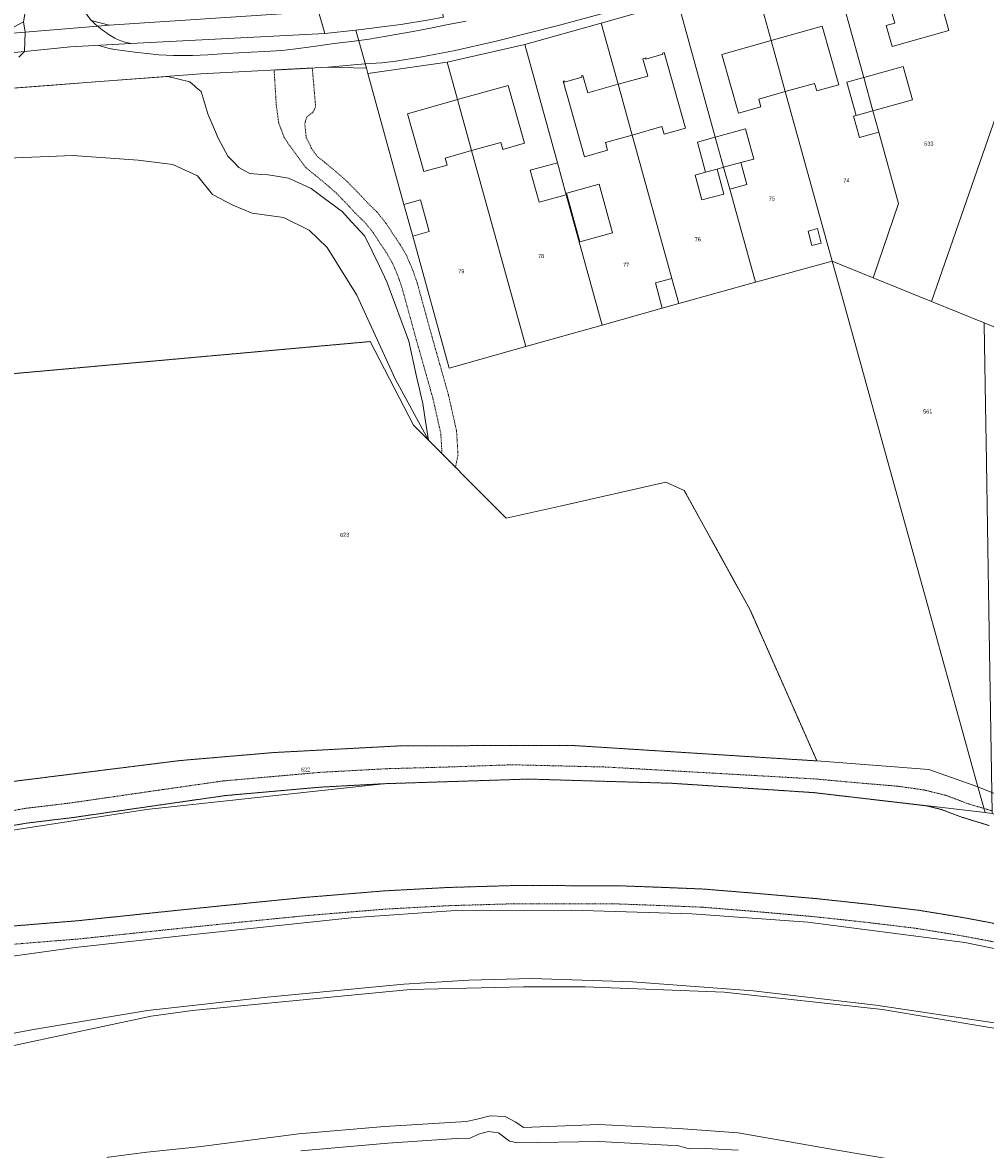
# Model space of a CAD drawing. Header units: millimetres. Extents: x -191 to 81095, y -508122 to 28741.
# Tile 14 of 255: x 4073 to 4242, y 9627 to 9825. Entities that reach past the tile are written whole.
import ezdxf

# ---------------------------------------------------------------- set-up
doc = ezdxf.new("R2010")
doc.units = ezdxf.units.MM
for name, pattern in [('VE22-087 DB - VST Hervest-Dorsten ALK VA2736$0$1', [0]), ('VE22-087 DB - VST Hervest-Dorsten ALK VA2736$0$2', [0.16, 0.06, -0.1]), ('VE22-087 DB - VST Hervest-Dorsten ALK VA2736$0$3', [0.26, 0.11, -0.15])]:
    doc.linetypes.add(name, pattern=pattern)
for name, color, linetype, lineweight in [('VE22-087 DB - VST Hervest-Dorsten ALK VA2736$0$AX_Flurstueck', 9, 'VE22-087 DB - VST Hervest-Dorsten ALK VA2736$0$1', 18), ('VE22-087 DB - VST Hervest-Dorsten ALK VA2736$0$AX_Gebaeude', 7, 'VE22-087 DB - VST Hervest-Dorsten ALK VA2736$0$1', 18), ('VE22-087 DB - VST Hervest-Dorsten ALK VA2736$0$AX_Gelaendekante', 7, 'VE22-087 DB - VST Hervest-Dorsten ALK VA2736$0$1', 18), ('VE22-087 DB - VST Hervest-Dorsten ALK VA2736$0$AX_Landwirtschaft', 7, 'VE22-087 DB - VST Hervest-Dorsten ALK VA2736$0$1', 18), ('VE22-087 DB - VST Hervest-Dorsten ALK VA2736$0$AX_SonstigesBauwerkOderSonstigeEinrichtung', 7, 'VE22-087 DB - VST Hervest-Dorsten ALK VA2736$0$1', 18), ('VE22-087 DB - VST Hervest-Dorsten ALK VA2736$0$AX_Strassenverkehr', 7, 'VE22-087 DB - VST Hervest-Dorsten ALK VA2736$0$1', 18), ('VE22-087 DB - VST Hervest-Dorsten ALK VA2736$0$AX_Strassenverkehrsanlage', 7, 'VE22-087 DB - VST Hervest-Dorsten ALK VA2736$0$1', 18), ('VE22-087 DB - VST Hervest-Dorsten ALK VA2736$0$AX_Wald', 7, 'VE22-087 DB - VST Hervest-Dorsten ALK VA2736$0$1', 18), ('VE22-087 DB - VST Hervest-Dorsten ALK VA2736$0$AX_Weg', 7, 'VE22-087 DB - VST Hervest-Dorsten ALK VA2736$0$1', 18), ('VE22-087 DB - VST Hervest-Dorsten ALK VA2736$0$AX_WegPfadSteig', 7, 'VE22-087 DB - VST Hervest-Dorsten ALK VA2736$0$1', 18), ('VE22-087 DB - VST Hervest-Dorsten ALK VA2736$0$AX_Wohnbauflaeche', 7, 'VE22-087 DB - VST Hervest-Dorsten ALK VA2736$0$1', 18)]:
    doc.layers.add(name, color=color, linetype=linetype, lineweight=lineweight)
doc.layers.add('XREF ALK Kataster', color=251, linetype='Continuous')
doc.styles.add('VE22-087 DB - VST Hervest-Dorsten ALK VA2736$0$0', font='arial.ttf')

# ---------------------------------------------------------------- blocks, each defined once
blk = doc.blocks.new('VE22-087 DB - VST Hervest-Dorsten ALK VA2736')
at = {"layer": 'VE22-087 DB - VST Hervest-Dorsten ALK VA2736$0$AX_Flurstueck', "linetype": 'VE22-087 DB - VST Hervest-Dorsten ALK VA2736$0$1', "lineweight": 13, "ltscale": 0.5}
for points in [[(4072.12, 9835.13, 0), (4073.82, 9829.44, 0), (4073.12, 9825.27, 0), (4069.12, 9823.09, 0), (4073.43, 9823.44, 0), (4086.21, 9824.49, 0), (4088.19, 9824.65, 0), (4085.04, 9825.51, 0), (4083.1, 9828.13, 0), (4078.71, 9842.81, 0), (4072.99, 9861.95, 0), (4067.27, 9881.09, 0)], [(4144.47, 9825.59, 0), (4139.53, 9824.77, 0), (4131.57, 9823.8, 0), (4133.45, 9817.09, 0), (4133.71, 9816.16, 0), (4147.67, 9818.16, 0), (4161.3, 9821.29, 0), (4174.77, 9825.05, 0), (4188.23, 9828.82, 0)], [(4067.59, 9691.27, 0), (4100.66, 9695.4, 0), (4117.19, 9696.81, 0), (4139.58, 9698, 0), (4169.69, 9698.05, 0), (4171.69, 9697.93, 0), (4212.71, 9695.34, 0), (4232.4, 9693.83, 0), (4241.03, 9690.76, 0), (4232.36, 9721.94, 0), (4224.58, 9750.01, 0), (4217.06, 9777.16, 0), (4215.38, 9783.21, 0), (4201.87, 9779.52, 0), (4188.39, 9775.73, 0), (4185.5, 9774.91, 0), (4174.93, 9771.95, 0), (4161.47, 9768.17, 0), (4148.01, 9764.39, 0), (4141.6, 9787.6, 0), (4140.06, 9793.16, 0), (4133.71, 9816.16, 0), (4133.45, 9817.09, 0), (4126.67, 9817.29, 0), (4104.34, 9816.1, 0), (4061.82, 9812.9, 0)], [(4415.69, 9627.88, 0), (4392.04, 9635.12, 0), (4372.34, 9641.79, 0), (4371.34, 9642.13, 0), (4370.16, 9642.53, 0), (4366.03, 9643.92, 0), (4322.98, 9658.68, 0), (4310.64, 9662.91, 0), (4286.83, 9671.07, 0), (4283.51, 9673.05, 0), (4281.36, 9674.34, 0), (4263.24, 9678.76, 0), (4243.54, 9686.09, 0), (4242.28, 9686.26, 0), (4212.13, 9689.76, 0), (4187.24, 9691.4, 0), (4162.02, 9692.15, 0), (4136.48, 9691.33, 0), (4094.79, 9686.81, 0), (4061.71, 9681.71, 0)], [(4057.15, 9642.24, 0), (4095.62, 9650.48, 0), (4102.88, 9651.47, 0), (4141.17, 9655.16, 0), (4161.11, 9655.64, 0), (4171.91, 9655.64, 0), (4196.39, 9654.67, 0), (4224.22, 9651.66, 0), (4251.49, 9647.08, 0), (4279, 9640.63, 0), (4305.85, 9632.5, 0), (4313.82, 9629.75, 0), (4317.59, 9628.44, 0), (4399.83, 9600.32, 0), (4470.32, 9576.09, 0)]]:
    blk.add_polyline3d(points, dxfattribs=at)
for points in [[(4116.5, 9836.66, 0), (4115.42, 9840.35, 0), (4114.4, 9843.86, 0), (4119.57, 9845.37, 0), (4119.14, 9846.82, 0), (4116.92, 9854.25, 0), (4088.65, 9845.79, 0), (4083.41, 9844.22, 0), (4079.42, 9843.03, 0), (4078.71, 9842.81, 0), (4083.1, 9828.13, 0), (4085.04, 9825.51, 0), (4088.19, 9824.65, 0), (4119.4, 9826.7, 0), (4119.05, 9827.88, 0), (4118.22, 9830.74, 0), (4117.34, 9833.76, 0), (4116.98, 9834.99, 0)], [(4139.72, 9852.55, 0), (4119.14, 9846.82, 0), (4119.57, 9845.37, 0), (4114.4, 9843.86, 0), (4115.42, 9840.35, 0), (4116.5, 9836.66, 0), (4116.98, 9834.99, 0), (4117.34, 9833.76, 0), (4118.22, 9830.74, 0), (4119.05, 9827.88, 0), (4119.4, 9826.7, 0), (4120.75, 9826.79, 0), (4124.08, 9827.03, 0), (4125.01, 9827.1, 0), (4126.15, 9823.23, 0), (4131.57, 9823.8, 0), (4139.53, 9824.77, 0), (4144.47, 9825.59, 0), (4147.03, 9826.1, 0)], [(4256.49, 9844.07, 0), (4251.75, 9844.95, 0), (4246.73, 9845.24, 0), (4215.17, 9836.38, 0), (4220.95, 9815.47, 0), (4222.56, 9809.64, 0), (4223.6, 9805.87, 0), (4227.07, 9793.3, 0), (4222.62, 9780.26, 0), (4232.87, 9776.09, 0)], [(4256.49, 9844.07, 0), (4232.87, 9776.09, 0), (4242.12, 9772.33, 0), (4245.28, 9771.04, 0), (4251.43, 9768.54, 0), (4273.34, 9831.94, 0), (4269.15, 9834.04, 0), (4260.75, 9840.41, 0)], [(4204.65, 9821.97, 0), (4207.14, 9812.99, 0), (4215.38, 9783.21, 0), (4222.62, 9780.26, 0), (4227.07, 9793.3, 0), (4223.6, 9805.87, 0), (4222.56, 9809.64, 0), (4220.95, 9815.47, 0), (4215.17, 9836.38, 0), (4201.71, 9832.6, 0)], [(4215.38, 9783.21, 0), (4207.14, 9812.99, 0), (4204.65, 9821.97, 0), (4201.71, 9832.6, 0), (4188.23, 9828.82, 0), (4194.83, 9804.97, 0), (4196.29, 9799.68, 0), (4197.36, 9795.84, 0), (4201.87, 9779.52, 0)], [(4196.29, 9799.68, 0), (4194.83, 9804.97, 0), (4188.23, 9828.82, 0), (4174.77, 9825.05, 0), (4177.75, 9814.27, 0), (4180.21, 9805.35, 0), (4187.17, 9780.16, 0), (4188.39, 9775.73, 0), (4201.87, 9779.52, 0), (4197.36, 9795.84, 0)], [(4058.83, 9821.66, 0), (4048.67, 9819.68, 0), (4044.83, 9818.7, 0), (4038.58, 9817.11, 0), (4032.06, 9815.12, 0), (4021.55, 9811.47, 0), (4022.82, 9805.2, 0), (4023.74, 9805.59, 0), (4026.89, 9806.92, 0), (4037.9, 9811.59, 0), (4061.36, 9818.87, 0), (4073.3, 9820.07, 0), (4081.43, 9820.88, 0), (4092.04, 9821.44, 0), (4120.5, 9822.93, 0), (4126.15, 9823.23, 0), (4125.01, 9827.1, 0), (4124.08, 9827.03, 0), (4120.75, 9826.79, 0), (4119.4, 9826.7, 0), (4088.19, 9824.65, 0), (4086.21, 9824.49, 0), (4073.43, 9823.44, 0), (4069.12, 9823.09, 0)], [(4081.43, 9820.88, 0), (4073.3, 9820.07, 0), (4061.36, 9818.87, 0), (4037.9, 9811.59, 0), (4026.89, 9806.92, 0), (4023.74, 9805.59, 0), (4022.82, 9805.2, 0), (4023.93, 9799.66, 0), (4024.58, 9799.92, 0), (4028.57, 9801.5, 0), (4032.16, 9802.91, 0), (4035.93, 9804.39, 0), (4041.66, 9806.64, 0), (4046.15, 9808.41, 0), (4061.82, 9812.9, 0), (4104.34, 9816.1, 0), (4126.67, 9817.29, 0), (4133.45, 9817.09, 0), (4131.57, 9823.8, 0), (4126.15, 9823.23, 0), (4120.5, 9822.93, 0), (4092.04, 9821.44, 0)], [(4188.39, 9775.73, 0), (4187.17, 9780.16, 0), (4180.21, 9805.35, 0), (4177.75, 9814.27, 0), (4174.77, 9825.05, 0), (4161.3, 9821.29, 0), (4167.05, 9800.49, 0), (4168.6, 9794.87, 0), (4174.93, 9771.95, 0), (4185.5, 9774.91, 0)], [(4174.93, 9771.95, 0), (4168.6, 9794.87, 0), (4167.05, 9800.49, 0), (4161.3, 9821.29, 0), (4147.67, 9818.16, 0), (4149.49, 9811.59, 0), (4151.96, 9802.61, 0), (4161.47, 9768.17, 0)], [(4151.96, 9802.61, 0), (4149.49, 9811.59, 0), (4147.67, 9818.16, 0), (4133.71, 9816.16, 0), (4140.06, 9793.16, 0), (4141.6, 9787.6, 0), (4148.01, 9764.39, 0), (4161.47, 9768.17, 0)], [(4224.58, 9750.01, 0), (4232.36, 9721.94, 0), (4241.03, 9690.76, 0), (4243.48, 9689.78, 0), (4242.89, 9725.38, 0), (4242.82, 9729.11, 0), (4242.46, 9751.5, 0), (4242.41, 9754.44, 0), (4242.12, 9772.13, 0), (4242.12, 9772.33, 0), (4232.87, 9776.09, 0), (4222.62, 9780.26, 0), (4215.38, 9783.21, 0), (4217.06, 9777.16, 0)], [(4266.88, 9723.46, 0), (4255.06, 9724.41, 0), (4246.09, 9725.13, 0), (4245.4, 9764.03, 0), (4248.52, 9766.04, 0), (4258.08, 9761.58, 0), (4258.41, 9765.54, 0), (4258.42, 9765.7, 0), (4251.43, 9768.54, 0), (4245.28, 9771.04, 0), (4242.12, 9772.33, 0), (4242.12, 9772.13, 0), (4242.41, 9754.44, 0), (4242.46, 9751.5, 0), (4242.82, 9729.11, 0), (4242.89, 9725.38, 0), (4243.48, 9689.78, 0), (4250.83, 9686.83, 0), (4263.24, 9678.76, 0)], [(4136.48, 9691.33, 0), (4162.02, 9692.15, 0), (4187.24, 9691.4, 0), (4212.13, 9689.76, 0), (4242.28, 9686.26, 0), (4241.03, 9690.76, 0), (4232.4, 9693.83, 0), (4212.71, 9695.34, 0), (4171.69, 9697.93, 0), (4169.69, 9698.05, 0), (4139.58, 9698, 0), (4117.19, 9696.81, 0), (4100.66, 9695.4, 0), (4067.59, 9691.27, 0), (4064.82, 9691.5, 0), (4062.45, 9693, 0), (4060.94, 9695.35, 0), (4061.71, 9681.71, 0), (4094.79, 9686.81, 0)], [(4243.48, 9689.78, 0), (4241.03, 9690.76, 0), (4242.28, 9686.26, 0), (4243.54, 9686.09, 0)]]:
    blk.add_polyline3d(points, close=True, dxfattribs=at)
at = {"layer": 'VE22-087 DB - VST Hervest-Dorsten ALK VA2736$0$AX_Gebaeude', "color": 7, "linetype": 'VE22-087 DB - VST Hervest-Dorsten ALK VA2736$0$1', "lineweight": 13, "ltscale": 0.5}
for points in [[(4226.39, 9825.04, 0), (4224.9, 9824.63, 0), (4225.93, 9820.93, 0), (4235.92, 9823.72, 0), (4232.8, 9834.92, 0), (4224.3, 9832.54, 0)], [(4213.65, 9824.5, 0), (4204.65, 9821.97, 0), (4207.14, 9812.99, 0), (4212.28, 9814.44, 0), (4212.66, 9813.1, 0), (4216.54, 9814.19, 0)], [(4207.14, 9812.99, 0), (4204.65, 9821.97, 0), (4196, 9819.52, 0), (4198.89, 9809.22, 0), (4202.83, 9810.33, 0), (4202.46, 9811.67, 0)], [(4182.63, 9818.71, 0), (4182.58, 9818.93, 0), (4182.07, 9818.78, 0), (4182.93, 9815.72, 0), (4177.75, 9814.27, 0), (4180.21, 9805.35, 0), (4185.44, 9806.83, 0), (4185.81, 9805.5, 0), (4189.56, 9806.56, 0), (4185.82, 9819.85, 0), (4185.55, 9819.77, 0), (4185.61, 9819.55, 0)], [(4229.49, 9811.56, 0), (4227.88, 9817.4, 0), (4220.95, 9815.47, 0), (4222.56, 9809.64, 0)], [(4177.75, 9814.27, 0), (4172.39, 9812.75, 0), (4171.53, 9815.81, 0), (4171.28, 9815.74, 0), (4171.35, 9815.52, 0), (4168.3, 9814.66, 0), (4168.24, 9814.88, 0), (4168.06, 9814.83, 0), (4171.8, 9801.54, 0), (4175.88, 9802.7, 0), (4175.51, 9804.02, 0), (4180.21, 9805.35, 0)], [(4220.95, 9815.47, 0), (4217.99, 9814.65, 0), (4219.59, 9808.81, 0), (4222.56, 9809.64, 0)], [(4158.41, 9814.09, 0), (4149.49, 9811.59, 0), (4151.96, 9802.61, 0), (4157.11, 9804.06, 0), (4157.45, 9802.83, 0), (4161.26, 9803.9, 0)], [(4151.96, 9802.61, 0), (4149.49, 9811.59, 0), (4140.69, 9809.11, 0), (4143.54, 9798.94, 0), (4147.65, 9800.08, 0), (4147.31, 9801.31, 0)], [(4222.56, 9809.64, 0), (4219.59, 9808.81, 0), (4219.15, 9808.69, 0), (4220.19, 9804.93, 0), (4223.6, 9805.87, 0)], [(4201.58, 9801.12, 0), (4200.13, 9806.42, 0), (4194.83, 9804.97, 0), (4196.29, 9799.68, 0), (4199.34, 9800.51, 0)], [(4194.83, 9804.97, 0), (4191.68, 9804.1, 0), (4193.13, 9798.81, 0), (4195.17, 9799.36, 0), (4196.29, 9799.68, 0)], [(4167.05, 9800.49, 0), (4162.27, 9799.16, 0), (4163.82, 9793.54, 0), (4168.6, 9794.87, 0)], [(4200.39, 9796.68, 0), (4199.34, 9800.51, 0), (4196.29, 9799.68, 0), (4197.36, 9795.84, 0)], [(4195.17, 9799.36, 0), (4193.13, 9798.81, 0), (4191.27, 9798.3, 0), (4192.45, 9793.94, 0), (4196.34, 9794.99, 0)], [(4168.69, 9795.16, 0), (4168.69, 9795.12, 0), (4168.66, 9795.11, 0), (4170.99, 9786.56, 0), (4176.74, 9788.16, 0), (4174.39, 9796.74, 0)], [(4144.49, 9788.4, 0), (4142.96, 9793.96, 0), (4140.06, 9793.16, 0), (4141.6, 9787.6, 0)], [(4213.47, 9786.35, 0), (4212.81, 9788.92, 0), (4211.14, 9788.48, 0), (4211.81, 9785.93, 0)], [(4187.17, 9780.16, 0), (4184.28, 9779.35, 0), (4185.5, 9774.91, 0), (4188.39, 9775.73, 0)]]:
    blk.add_polyline3d(points, close=True, dxfattribs=at)
at = {"layer": 'VE22-087 DB - VST Hervest-Dorsten ALK VA2736$0$AX_Gelaendekante', "color": 18, "linetype": 'VE22-087 DB - VST Hervest-Dorsten ALK VA2736$0$1', "lineweight": 13, "ltscale": 0.5, "true_color": 0x520000}
for points in [[(4070.77, 9683.91, 0), (4074.08, 9684.46, 0), (4081.55, 9685.35, 0), (4097.29, 9687.62, 0), (4108.66, 9689.25, 0), (4125.42, 9690.73, 0), (4136.48, 9691.33, 0), (4162.02, 9692.15, 0), (4187.24, 9691.4, 0), (4212.13, 9689.76, 0), (4231.98, 9687.45, 0), (4234.55, 9686.82, 0), (4238.29, 9685.41, 0), (4243.02, 9683.98, 0)], [(4246.19, 9666.35, 0), (4238.41, 9667.8, 0), (4230.61, 9669.08, 0), (4221.66, 9670.16, 0), (4212.6, 9671.13, 0), (4201.54, 9672.1, 0), (4192.71, 9672.82, 0), (4177.97, 9673.39, 0), (4169.31, 9673.41, 0), (4159.02, 9673.42, 0), (4147.74, 9673.09, 0), (4136.58, 9672.49, 0), (4122.4, 9671.32, 0), (4110.3, 9670.11, 0), (4100.33, 9669.09, 0), (4089.11, 9667.91, 0), (4082.32, 9667.21, 0), (4070.47, 9666.25, 0)], [(4050.91, 9657.15, 0), (4054.58, 9658.11, 0), (4066.51, 9660.4, 0), (4082.21, 9662.52, 0), (4103.12, 9664.83, 0), (4130.79, 9667.78, 0), (4149.14, 9669.06, 0), (4169.56, 9669.08, 0), (4190.7, 9668.44, 0), (4211.09, 9667, 0), (4238.71, 9663.41, 0), (4265.92, 9657.84, 0), (4291.54, 9651.23, 0), (4321.01, 9640.75, 0), (4321.82, 9640.48, 0), (4365.57, 9625.26, 0), (4429.22, 9602.5, 0), (4447.9, 9596.77, 0), (4476.72, 9587.32, 0), (4477.76, 9586.81, 0), (4478.45, 9586.2, 0), (4479.01, 9585.2, 0), (4479.39, 9584.09, 0), (4479.71, 9583.26, 0)], [(4068.9, 9647, 0), (4074.87, 9648.13, 0), (4094.96, 9651.46, 0), (4116.01, 9653.84, 0), (4140.01, 9656.11, 0), (4151.48, 9656.82, 0), (4162.57, 9657.11, 0), (4180.28, 9656.5, 0), (4201.48, 9654.93, 0), (4223.08, 9652.4, 0), (4245.44, 9649.07, 0), (4262.47, 9645.69, 0), (4274.47, 9642.88, 0), (4290, 9638.45, 0), (4301.67, 9634.86, 0), (4316.08, 9630.11, 0), (4317.61, 9629.61, 0), (4347.88, 9618.85, 0), (4360.02, 9614.78, 0), (4377.83, 9608.65, 0), (4389.75, 9604.98, 0), (4412.35, 9597.29, 0), (4442.2, 9587, 0)], [(4428.73, 9561.35, 0), (4409.49, 9568.01, 0), (4374.23, 9580.64, 0), (4341.91, 9592.32, 0), (4304.34, 9605.27, 0), (4268.38, 9616.94, 0), (4242, 9622.6, 0), (4215.9, 9627, 0), (4198.83, 9629.95, 0), (4188.34, 9630.72, 0), (4174.29, 9631.43, 0), (4161.07, 9630.92, 0), (4159.72, 9631.82, 0), (4157.88, 9632.82, 0), (4155.2, 9632.95, 0), (4153.15, 9632.44, 0), (4151.05, 9631.98, 0), (4136.65, 9631.09, 0), (4121.59, 9629.8, 0), (4103.95, 9627.51, 0), (4094.81, 9626.56, 0), (4088.1, 9625.71, 0), (4084.4, 9623.78, 0), (4067.37, 9620.23, 0)], [(4198.83, 9626.94, 0), (4193.09, 9627.2, 0), (4190.25, 9627.17, 0), (4188.18, 9627.72, 0), (4186.4, 9627.81, 0), (4174.41, 9628.43, 0), (4160.05, 9628.18, 0), (4158.6, 9628.51, 0), (4156.69, 9629.99, 0), (4154.92, 9630.22, 0), (4153.16, 9629.71, 0), (4151.68, 9629.02, 0), (4149.31, 9628.95, 0), (4137.21, 9628.12, 0), (4121.91, 9626.81, 0)]]:
    blk.add_polyline3d(points, dxfattribs=at)
at = {"layer": 'VE22-087 DB - VST Hervest-Dorsten ALK VA2736$0$AX_Strassenverkehr', "color": 253, "linetype": 'VE22-087 DB - VST Hervest-Dorsten ALK VA2736$0$1', "lineweight": 13, "ltscale": 0.5, "true_color": 0x999999}
for points in [[(4072.12, 9835.13, 0), (4073.82, 9829.44, 0), (4073.12, 9825.27, 0), (4073.43, 9823.44, 0), (4086.21, 9824.49, 0), (4086.05, 9824.62, 0), (4085.77, 9824.86, 0), (4085.53, 9825.07, 0), (4085.33, 9825.25, 0), (4085.08, 9825.48, 0), (4085.04, 9825.51, 0), (4083.1, 9828.13, 0), (4078.71, 9842.81, 0), (4072.99, 9861.95, 0), (4067.27, 9881.09, 0)], [(4119.4, 9826.7, 0), (4088.19, 9824.65, 0), (4086.21, 9824.49, 0), (4086.35, 9824.36, 0), (4086.67, 9824.1, 0), (4086.99, 9823.84, 0), (4087.32, 9823.59, 0), (4087.39, 9823.53, 0), (4087.71, 9823.3, 0), (4088.02, 9823.09, 0), (4088.32, 9822.89, 0), (4088.61, 9822.72, 0), (4088.9, 9822.55, 0), (4089.18, 9822.4, 0), (4089.45, 9822.27, 0), (4089.72, 9822.14, 0), (4089.99, 9822.03, 0), (4090.25, 9821.93, 0), (4090.51, 9821.84, 0), (4090.77, 9821.76, 0), (4091.02, 9821.68, 0), (4091.28, 9821.61, 0), (4091.53, 9821.55, 0), (4091.78, 9821.49, 0), (4092.03, 9821.44, 0), (4120.5, 9822.93, 0), (4126.15, 9823.23, 0), (4125.01, 9827.1, 0)]]:
    blk.add_polyline3d(points, dxfattribs=at)
at = {"layer": 'VE22-087 DB - VST Hervest-Dorsten ALK VA2736$0$AX_Strassenverkehrsanlage', "color": 7, "linetype": 'VE22-087 DB - VST Hervest-Dorsten ALK VA2736$0$1', "lineweight": 13, "ltscale": 0.5, "true_color": 0xf7f7f0}
for points in [[(4086.13, 9821.13, 0), (4086.54, 9821.01, 0), (4087.41, 9820.78, 0), (4088.29, 9820.59, 0), (4089.17, 9820.42, 0), (4090.95, 9820.13, 0), (4092.74, 9819.91, 0), (4094.87, 9819.68, 0), (4096.96, 9819.48, 0), (4099.55, 9819.34, 0), (4102.84, 9819.36, 0), (4105.54, 9819.48, 0), (4108.84, 9819.69, 0), (4113.19, 9819.9, 0), (4115.58, 9820.02, 0), (4118.56, 9820.23, 0), (4120.59, 9820.45, 0), (4124.14, 9820.93, 0), (4127.79, 9821.42, 0), (4130.81, 9821.79, 0), (4133.92, 9822.22, 0), (4136.61, 9822.66, 0), (4139.26, 9823.13, 0), (4141.7, 9823.57, 0), (4145.02, 9824.22, 0), (4147.81, 9824.76, 0), (4150.99, 9825.39, 0)], [(4126.67, 9817.29, 0), (4133.24, 9817.85, 0), (4136.18, 9818.06, 0), (4138.64, 9818.37, 0), (4142.9, 9819.05, 0), (4149.04, 9820.2, 0), (4156.29, 9821.83, 0), (4167.64, 9824.71, 0), (4183.42, 9828.99, 0), (4205.28, 9835.03, 0), (4223.02, 9840.08, 0), (4241.69, 9845.34, 0), (4249.01, 9847.19, 0), (4251.67, 9847.86, 0), (4253.25, 9848.14, 0)]]:
    blk.add_polyline3d(points, dxfattribs=at)
at = {"layer": 'VE22-087 DB - VST Hervest-Dorsten ALK VA2736$0$AX_Weg', "color": 7, "linetype": 'VE22-087 DB - VST Hervest-Dorsten ALK VA2736$0$2', "lineweight": 13, "ltscale": 0.5}
for points in [[(4070.73, 9663.06, 0), (4078.92, 9663.73, 0), (4082.57, 9664.02, 0), (4082.61, 9664.02, 0), (4082.65, 9664.02, 0), (4089.44, 9664.73, 0), (4089.45, 9664.73, 0), (4089.45, 9664.73, 0), (4100.66, 9665.91, 0), (4110.61, 9666.93, 0), (4110.62, 9666.93, 0), (4122.69, 9668.13, 0), (4136.8, 9669.29, 0), (4147.87, 9669.89, 0), (4159.06, 9670.22, 0), (4169.3, 9670.21, 0), (4169.31, 9670.21, 0), (4177.91, 9670.19, 0), (4184.77, 9669.94, 0), (4192.52, 9669.63, 0), (4201.27, 9668.92, 0), (4212.29, 9667.95, 0), (4221.29, 9666.98, 0), (4230.15, 9665.91, 0), (4237.86, 9664.65, 0), (4245.58, 9663.21, 0)], [(4246.19, 9666.35, 0), (4238.41, 9667.8, 0), (4230.61, 9669.08, 0), (4221.66, 9670.16, 0), (4212.6, 9671.13, 0), (4201.54, 9672.1, 0), (4192.72, 9672.82, 0), (4192.71, 9672.82, 0), (4184.9, 9673.14, 0), (4177.97, 9673.39, 0), (4177.97, 9673.39, 0), (4169.31, 9673.41, 0), (4159.02, 9673.42, 0), (4147.74, 9673.09, 0), (4136.58, 9672.49, 0), (4122.4, 9671.32, 0), (4110.3, 9670.11, 0), (4100.33, 9669.09, 0), (4089.11, 9667.91, 0), (4082.32, 9667.21, 0), (4078.67, 9666.92, 0), (4070.47, 9666.25, 0)]]:
    blk.add_polyline3d(points, dxfattribs=at)
at = {"layer": 'VE22-087 DB - VST Hervest-Dorsten ALK VA2736$0$AX_Wohnbauflaeche', "color": 253, "linetype": 'VE22-087 DB - VST Hervest-Dorsten ALK VA2736$0$1', "lineweight": 13, "ltscale": 0.5, "true_color": 0x999999}
for points in [[(4085.04, 9825.51, 0), (4088.19, 9824.65, 0), (4119.4, 9826.7, 0)], [(4125.01, 9827.1, 0), (4126.15, 9823.23, 0), (4131.57, 9823.8, 0), (4139.53, 9824.77, 0), (4144.47, 9825.59, 0)]]:
    blk.add_polyline3d(points, dxfattribs=at)
at = {"layer": 'VE22-087 DB - VST Hervest-Dorsten ALK VA2736$0$AX_Flurstueck', "char_height": 0.7, "attachment_point": 2, "rotation": 1.5894, "style": 'VE22-087 DB - VST Hervest-Dorsten ALK VA2736$0$0', "bg_fill": 3, "box_fill_scale": 1, "bg_fill_color": 256, "bg_fill_transparency": 0}
for s, insert in [('533', (4232.37, 9804.2)), ('74', (4217.87, 9797.72)), ('75', (4204.76, 9794.53)), ('76', (4191.73, 9787.36)), ('78', (4164.17, 9784.45)), ('79', (4150.14, 9781.76)), ('77', (4179.15, 9782.9)), ('561', (4232.18, 9757.13)), ('623', (4129.62, 9735.44)), ('622', (4122.75, 9694.16))]:
    blk.add_mtext(s, dxfattribs=dict(at, insert=insert))
at = {"layer": 'VE22-087 DB - VST Hervest-Dorsten ALK VA2736$0$AX_Gelaendekante', "color": 18, "linetype": 'VE22-087 DB - VST Hervest-Dorsten ALK VA2736$0$1', "lineweight": 13, "ltscale": 0.5, "true_color": 0x520000}
for points in [[(4069.86, 9813.5, 0), (4078.39, 9814.14, 0), (4085.73, 9814.69, 0), (4098.54, 9815.66, 0), (4100.47, 9815.17, 0), (4102.4, 9814.68, 0), (4103.29, 9813.92, 0), (4103.53, 9813.72, 0), (4104.37, 9813.01, 0), (4105.08, 9810.67, 0), (4105.21, 9810.25, 0), (4105.57, 9809.07, 0), (4106.26, 9807.43, 0), (4107.37, 9804.79, 0), (4108.25, 9803.19, 0), (4109.1, 9801.65, 0), (4110.06, 9800.65, 0), (4111.03, 9799.65, 0), (4112.07, 9799.07, 0), (4112.97, 9798.57, 0), (4114.37, 9798.5, 0), (4115.85, 9798.42, 0), (4117.65, 9798.13, 0), (4119.74, 9797.8, 0), (4121.55, 9796.95, 0), (4123.71, 9795.95, 0), (4126.06, 9794.22, 0), (4129.2, 9791.91, 0), (4130.86, 9790.12, 0), (4133.2, 9787.6, 0), (4135.73, 9782.31, 0), (4137.07, 9779.54, 0), (4139.73, 9772.31, 0), (4140.91, 9769.1, 0), (4142.29, 9762.92, 0), (4143.36, 9758.16, 0), (4143.73, 9755.78, 0), (4144.36, 9751.73, 0)], [(4144.36, 9751.73, 0), (4138.59, 9762.4, 0), (4131.8, 9777.21, 0), (4126.55, 9785.59, 0), (4123.37, 9788.65, 0), (4118.88, 9790.89, 0), (4113.39, 9791.65, 0), (4109.98, 9793.04, 0), (4106.37, 9794.9, 0), (4103.77, 9798.18, 0), (4099.43, 9800.15, 0), (4093.3, 9800.94, 0), (4081.79, 9801.76, 0), (4067.32, 9801.18, 0), (4054.82, 9798.18, 0), (4046.81, 9794.5, 0), (4043.26, 9790.93, 0), (4041.39, 9785.87, 0), (4042.04, 9777.25, 0), (4046.71, 9756.5, 0), (4051, 9729.72, 0), (4056.52, 9695.23, 0)]]:
    blk.add_polyline3d(points, dxfattribs=at)
at = {"layer": 'VE22-087 DB - VST Hervest-Dorsten ALK VA2736$0$AX_Landwirtschaft', "color": 253, "linetype": 'VE22-087 DB - VST Hervest-Dorsten ALK VA2736$0$1', "lineweight": 13, "ltscale": 0.5, "true_color": 0x999999}
for points in [[(4070.47, 9666.25, 0), (4078.67, 9666.92, 0), (4082.32, 9667.21, 0), (4089.11, 9667.91, 0), (4100.33, 9669.09, 0), (4110.3, 9670.11, 0), (4122.4, 9671.32, 0), (4136.58, 9672.49, 0), (4147.74, 9673.09, 0), (4159.02, 9673.42, 0), (4169.31, 9673.41, 0), (4177.97, 9673.39, 0), (4177.97, 9673.39, 0), (4184.9, 9673.14, 0), (4192.71, 9672.82, 0), (4192.72, 9672.82, 0), (4201.54, 9672.1, 0), (4212.6, 9671.13, 0), (4221.66, 9670.16, 0), (4230.61, 9669.08, 0), (4238.41, 9667.8, 0), (4246.19, 9666.35, 0)], [(4243.48, 9689.78, 0), (4241.03, 9690.76, 0), (4232.4, 9693.83, 0), (4212.71, 9695.34, 0), (4200.94, 9721.89, 0), (4189.36, 9742.9, 0), (4186.15, 9744.33, 0), (4167.51, 9740.13, 0), (4158.02, 9738, 0), (4141.75, 9754.35, 0), (4134.13, 9769.05, 0), (4049.49, 9761.45, 0)]]:
    blk.add_polyline3d(points, dxfattribs=at)
at = {"layer": 'VE22-087 DB - VST Hervest-Dorsten ALK VA2736$0$AX_SonstigesBauwerkOderSonstigeEinrichtung', "color": 7, "linetype": 'VE22-087 DB - VST Hervest-Dorsten ALK VA2736$0$3', "lineweight": 13, "ltscale": 0.5}
blk.add_polyline3d([(4189.36, 9742.9, 0), (4200.94, 9721.89, 0), (4212.71, 9695.34, 0), (4171.69, 9697.93, 0), (4169.69, 9698.05, 0), (4139.58, 9698, 0), (4117.19, 9696.81, 0), (4100.66, 9695.4, 0), (4067.59, 9691.27, 0), (4064.82, 9691.5, 0), (4062.45, 9693, 0), (4060.94, 9695.35, 0), (4049.49, 9761.45, 0), (4134.13, 9769.05, 0)], dxfattribs=at)
at = {"layer": 'VE22-087 DB - VST Hervest-Dorsten ALK VA2736$0$AX_Strassenverkehr', "color": 253, "linetype": 'VE22-087 DB - VST Hervest-Dorsten ALK VA2736$0$1', "lineweight": 13, "ltscale": 0.5, "true_color": 0x999999}
for points in [[(4144.47, 9825.59, 0), (4139.53, 9824.77, 0), (4131.57, 9823.8, 0), (4126.15, 9823.23, 0), (4120.5, 9822.93, 0), (4092.03, 9821.44, 0), (4091.78, 9821.49, 0), (4091.53, 9821.55, 0), (4091.28, 9821.61, 0), (4091.02, 9821.68, 0), (4090.77, 9821.76, 0), (4090.51, 9821.84, 0), (4090.25, 9821.93, 0), (4089.99, 9822.03, 0), (4089.72, 9822.14, 0), (4089.45, 9822.27, 0), (4089.18, 9822.4, 0), (4088.9, 9822.55, 0), (4088.61, 9822.72, 0), (4088.32, 9822.89, 0), (4088.02, 9823.09, 0), (4087.71, 9823.3, 0), (4087.39, 9823.53, 0), (4087.32, 9823.59, 0), (4086.99, 9823.84, 0), (4086.67, 9824.1, 0), (4086.35, 9824.36, 0), (4086.21, 9824.49, 0), (4073.43, 9823.44, 0), (4073.3, 9820.07, 0), (4072.33, 9819.05, 0)], [(4061.82, 9812.9, 0), (4104.34, 9816.1, 0), (4126.67, 9817.29, 0), (4133.45, 9817.09, 0), (4133.71, 9816.16, 0), (4147.67, 9818.16, 0), (4161.3, 9821.29, 0), (4174.77, 9825.05, 0), (4188.23, 9828.82, 0)]]:
    blk.add_polyline3d(points, dxfattribs=at)
at = {"layer": 'VE22-087 DB - VST Hervest-Dorsten ALK VA2736$0$AX_Wald', "color": 3, "linetype": 'VE22-087 DB - VST Hervest-Dorsten ALK VA2736$0$1', "lineweight": 13, "ltscale": 0.5, "true_color": 0x00ff00}
for points in [[(4049.49, 9761.45, 0), (4134.13, 9769.05, 0), (4141.75, 9754.35, 0), (4158.02, 9738, 0), (4167.51, 9740.13, 0), (4186.15, 9744.33, 0), (4189.36, 9742.9, 0), (4200.94, 9721.89, 0), (4212.71, 9695.34, 0), (4232.4, 9693.83, 0), (4241.03, 9690.76, 0), (4243.48, 9689.78, 0)], [(4242.41, 9754.44, 0), (4242.12, 9772.13, 0), (4242.12, 9772.33, 0), (4232.87, 9776.09, 0), (4222.62, 9780.26, 0), (4215.38, 9783.21, 0), (4201.87, 9779.52, 0), (4188.39, 9775.73, 0), (4185.5, 9774.91, 0), (4174.93, 9771.95, 0), (4161.47, 9768.17, 0), (4148.01, 9764.39, 0), (4141.6, 9787.6, 0), (4140.06, 9793.16, 0), (4133.71, 9816.16, 0), (4133.45, 9817.09, 0), (4126.67, 9817.29, 0), (4104.34, 9816.1, 0), (4061.82, 9812.9, 0)]]:
    blk.add_polyline3d(points, dxfattribs=at)
at = {"layer": 'VE22-087 DB - VST Hervest-Dorsten ALK VA2736$0$AX_WegPfadSteig', "color": 7, "linetype": 'VE22-087 DB - VST Hervest-Dorsten ALK VA2736$0$2', "lineweight": 13, "ltscale": 0.5}
blk.add_polyline3d([(4123.93, 9817.14, 0), (4117.22, 9816.78, 0), (4117.61, 9810.58, 0), (4118.03, 9807.49, 0), (4118.99, 9804.92, 0), (4120.02, 9803.4, 0), (4121.49, 9801.39, 0), (4121.5, 9801.39, 0), (4121.5, 9801.38, 0), (4122.73, 9799.73, 0), (4122.84, 9799.59, 0), (4122.98, 9799.48, 0), (4124.51, 9798.25, 0), (4126.26, 9796.81, 0), (4128.12, 9795.18, 0), (4129.85, 9793.42, 0), (4131.43, 9791.7, 0), (4131.46, 9791.67, 0), (4131.49, 9791.64, 0), (4133.21, 9789.97, 0), (4134.62, 9788.24, 0), (4135.77, 9786.47, 0), (4135.77, 9786.46, 0), (4135.78, 9786.45, 0), (4136.99, 9784.65, 0), (4138.07, 9782.8, 0), (4139, 9780.58, 0), (4139.71, 9778.54, 0), (4142.33, 9769.02, 0), (4142.33, 9769.02, 0), (4142.34, 9769.01, 0), (4144.02, 9763.06, 0), (4145.16, 9759.05, 0), (4146.53, 9752.97, 0), (4146.68, 9750.63, 0), (4146.75, 9749.33, 0), (4149.12, 9746.95, 0), (4149.53, 9748.92, 0), (4149.57, 9749.1, 0), (4149.56, 9749.29, 0), (4149.47, 9750.79, 0), (4149.47, 9750.8, 0), (4149.47, 9750.8, 0), (4149.31, 9753.26, 0), (4149.31, 9753.37, 0), (4149.28, 9753.48, 0), (4147.88, 9759.7, 0), (4147.87, 9759.74, 0), (4147.86, 9759.78, 0), (4145.03, 9769.77, 0), (4142.4, 9779.33, 0), (4142.38, 9779.38, 0), (4142.37, 9779.42, 0), (4141.63, 9781.54, 0), (4141.61, 9781.58, 0), (4141.6, 9781.62, 0), (4140.62, 9783.96, 0), (4140.58, 9784.05, 0), (4140.54, 9784.13, 0), (4139.39, 9786.1, 0), (4139.37, 9786.14, 0), (4139.34, 9786.18, 0), (4138.11, 9788, 0), (4136.93, 9789.83, 0), (4136.89, 9789.89, 0), (4136.84, 9789.95, 0), (4135.33, 9791.8, 0), (4135.28, 9791.87, 0), (4135.22, 9791.92, 0), (4133.47, 9793.63, 0), (4131.89, 9795.33, 0), (4131.88, 9795.34, 0), (4131.86, 9795.36, 0), (4130.08, 9797.18, 0), (4130.04, 9797.22, 0), (4130, 9797.25, 0), (4128.09, 9798.93, 0), (4128.07, 9798.95, 0), (4128.06, 9798.96, 0), (4126.28, 9800.42, 0), (4126.28, 9800.42, 0), (4126.27, 9800.43, 0), (4124.87, 9801.55, 0), (4123.75, 9803.05, 0), (4123.59, 9803.57, 0), (4122.87, 9804.89, 0), (4122.62, 9807.3, 0), (4122.91, 9808.45, 0), (4124.16, 9809.49, 0), (4124.52, 9810.41, 0)], close=True, dxfattribs=at)
for points in [[(4070.93, 9683.93, 0), (4074.08, 9684.46, 0), (4081.51, 9685.34, 0), (4081.53, 9685.34, 0), (4081.55, 9685.35, 0), (4097.29, 9687.62, 0), (4097.29, 9687.62, 0), (4108.66, 9689.25, 0), (4125.42, 9690.73, 0), (4136.48, 9691.33, 0), (4162.02, 9692.15, 0), (4187.24, 9691.4, 0), (4212.13, 9689.76, 0), (4231.98, 9687.45, 0), (4234.55, 9686.82, 0), (4238.25, 9685.42, 0), (4238.29, 9685.41, 0), (4238.33, 9685.4, 0), (4243.02, 9683.98, 0)], [(4243.53, 9686.54, 0), (4242.08, 9686.98, 0), (4239.12, 9687.87, 0), (4235.4, 9689.28, 0), (4235.32, 9689.3, 0), (4235.25, 9689.32, 0), (4231.81, 9690.17, 0), (4231.75, 9690.19, 0), (4231.69, 9690.2, 0), (4227.21, 9690.86, 0), (4227.17, 9690.86, 0), (4227.13, 9690.87, 0), (4219.76, 9691.5, 0), (4219.76, 9691.5, 0), (4212.39, 9692.17, 0), (4212.37, 9692.17, 0), (4212.35, 9692.17, 0), (4193.73, 9693.23, 0), (4193.73, 9693.23, 0), (4175.48, 9694.27, 0), (4175.46, 9694.27, 0), (4175.43, 9694.27, 0), (4159.19, 9694.66, 0), (4159.16, 9694.66, 0), (4159.12, 9694.66, 0), (4146.95, 9694.24, 0), (4137.09, 9693.97, 0), (4137.07, 9693.97, 0), (4137.05, 9693.97, 0), (4125.26, 9693.33, 0), (4125.23, 9693.33, 0), (4125.21, 9693.32, 0), (4108.39, 9691.83, 0), (4108.36, 9691.83, 0), (4108.32, 9691.83, 0), (4096.92, 9690.2, 0), (4096.92, 9690.2, 0), (4096.92, 9690.2, 0), (4081.19, 9687.92, 0), (4073.75, 9687.03, 0), (4073.72, 9687.03, 0), (4073.68, 9687.03, 0), (4070.57, 9686.5, 0)]]:
    blk.add_polyline3d(points, dxfattribs=at)
at = {"layer": 'VE22-087 DB - VST Hervest-Dorsten ALK VA2736$0$AX_Wohnbauflaeche', "color": 253, "linetype": 'VE22-087 DB - VST Hervest-Dorsten ALK VA2736$0$1', "lineweight": 13, "ltscale": 0.5, "true_color": 0x999999}
blk.add_polyline3d([(4188.23, 9828.82, 0), (4174.77, 9825.05, 0), (4161.3, 9821.29, 0), (4147.67, 9818.16, 0), (4133.71, 9816.16, 0), (4140.06, 9793.16, 0), (4141.6, 9787.6, 0), (4148.01, 9764.39, 0), (4161.47, 9768.17, 0), (4174.93, 9771.95, 0), (4185.5, 9774.91, 0), (4188.39, 9775.73, 0), (4201.87, 9779.52, 0), (4215.38, 9783.21, 0), (4222.62, 9780.26, 0), (4232.87, 9776.09, 0), (4242.12, 9772.33, 0), (4242.12, 9772.13, 0), (4242.41, 9754.44, 0)], dxfattribs=at)

msp = doc.modelspace()

# ---------------------------------------------------------------- block references
at = {"layer": 'XREF ALK Kataster', "color": 251}
msp.add_blockref('VE22-087 DB - VST Hervest-Dorsten ALK VA2736', (0, 0), dxfattribs=at)

doc.saveas('drawing.dxf')
